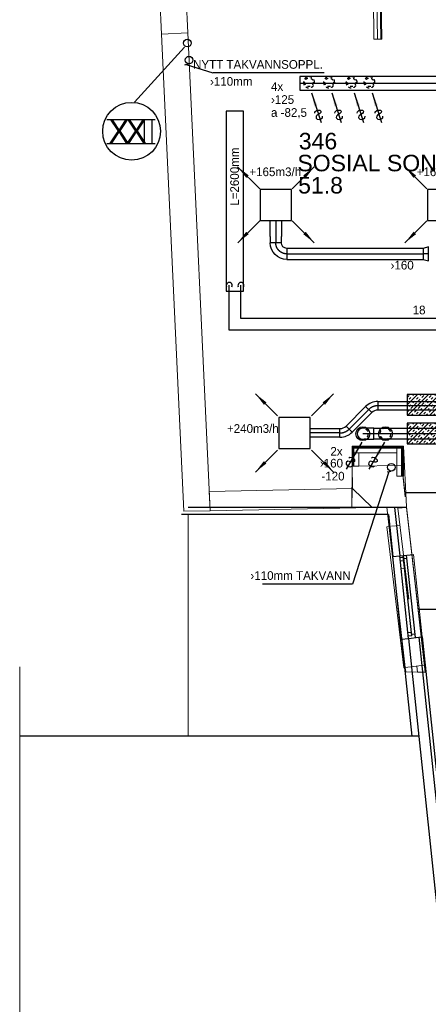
# Model space of a CAD drawing. Header units: millimetres. Extents: x 0 to 83130, y 0 to 57204.
# Tile 4 of 67: x 2911 to 8817, y 13789 to 28013. Entities that reach past the tile are written whole.
import ezdxf
from ezdxf.enums import TextEntityAlignment as Align

# ---------------------------------------------------------------- set-up
doc = ezdxf.new("R2010")
doc.units = ezdxf.units.MM
doc.header["$LTSCALE"] = 100
doc.header["$MEASUREMENT"] = 0
doc.header["$PDMODE"] = 1
for name, pattern in [('2V-CENT', [23, 20, -1.5, 0, -1.5]), ('V-GOMD', [0.8, 0.4, -0.4]), ('V-KU', [2, 1, 1])]:
    doc.linetypes.add(name, pattern=pattern)
doc.layers.get('0').update_dxf_attribs({"linetype": 'CONTINUOUS'})
for name, color, linetype in [('20603A200D001$0$832 Rominfo', 7, 'CONTINUOUS'), ('20603A200D001$0$A12-HEL1', 251, 'CONTINUOUS'), ('20603A200D001$0$A12-HEL3', 251, 'CONTINUOUS'), ('20603A200D001$0$A12-HEL4', 251, 'CONTINUOUS'), ('20603A200D001$0$A23-HEL1', 251, 'CONTINUOUS'), ('20603A200D001$0$A23-HEL3', 251, 'CONTINUOUS'), ('20603A200D001$0$A28-HEL2', 251, 'CONTINUOUS'), ('V060-', 3, 'CONTINUOUS'), ('V061-', 1, 'CONTINUOUS'), ('V070-', 3, 'CONTINUOUS'), ('V071-', 1, 'CONTINUOUS'), ('V090-', 2, 'CONTINUOUS'), ('V091', 1, 'CONTINUOUS'), ('V091-', 1, 'CONTINUOUS'), ('V110', 1, 'CONTINUOUS'), ('V110-', 6, 'CONTINUOUS'), ('V111', 1, 'CONTINUOUS'), ('V111-', 1, 'CONTINUOUS'), ('xref', 7, 'CONTINUOUS')]:
    doc.layers.add(name, color=color, linetype=linetype)
doc.layers.add('20603A200D001$0$A-WALL', color=7, linetype='CONTINUOUS', lineweight=13)
doc.styles.add('20603A200D001$0$Arial', font='arial.ttf', dxfattribs={"height": 238.125})
doc.styles.add('FISO', font='fiso')
doc.styles.add('ISO', font='ISO')
doc.styles.add('SIMPLEX', font='SIMPLEX')

# ---------------------------------------------------------------- blocks, each defined once
blk = doc.blocks.new('TAK_P', base_point=(16247.5, 22586.5))
for p, q in [((16248, 22587), (16247, 22587)), ((16247, 22587), (16247, 22586)), ((16248, 22586), (16248, 22587)), ((16247, 22586), (16248, 22586))]:
    blk.add_line(p, q)
blk = doc.blocks.new('V420', base_point=(455, 404.5))
blk.add_line((455, 404.5), (464, 404.5))
blk.add_solid([(455, 404.5), (459, 405), (459, 404)])
blk = doc.blocks.new('V421', base_point=(455.5, 404.5))
at = {"rotation": 180}
blk.add_blockref('V420', (464.5, 404.5), dxfattribs=at)
blk = doc.blocks.new('CIRC_P', base_point=(16254, 22587))
blk.add_circle((16254, 22587), 0.5)
blk = doc.blocks.new('V422', base_point=(16230, 22585))
blk.add_blockref('V420', (16230, 22585))
at = {"style": 'SIMPLEX'}
blk.add_text('s', height=4, rotation=90, dxfattribs=at).set_placement((16238, 22585), align=Align.CENTER)
blk = doc.blocks.new('CBOJ90_NB', base_point=(86107.402, 31352.24))
at = {"color": 0, "linetype": 'ByBlock'}
blk.add_line((86106.402, 31352.24), (86107.402, 31352.24), dxfattribs=at)
blk = doc.blocks.new('VUN')
at = {"color": 0}
blk.add_circle((0, 0), 0.5, dxfattribs=at)
blk = doc.blocks.new('CBOJ90_PB', base_point=(86107, 31352))
at = {"color": 0, "linetype": 'ByBlock'}
blk.add_arc((86106, 31353), 1, 270, 360, dxfattribs=at)
blk = doc.blocks.new('KBOJ90_PB', base_point=(86107, 31352))
at = {"color": 0, "linetype": 'ByBlock'}
for p, q in [((86106, 31352.5), (86106, 31351.5)), ((86106.5, 31353), (86107.5, 31353))]:
    blk.add_line(p, q, dxfattribs=at)
for radius in [1.5, 0.5]:
    blk.add_arc((86106, 31353), radius, 270, 360, dxfattribs=at)
blk = doc.blocks.new('3BOJ90_PB', base_point=(86107, 31352))
for p in [(86107, 31353), (86106, 31352)]:
    blk.add_point(p)
at = {"color": 1, "linetype": '2V-CENT'}
blk.add_blockref('CBOJ90_PB', (86107, 31352), dxfattribs=at)
at = {"color": 0, "linetype": 'ByBlock'}
blk.add_blockref('KBOJ90_PB', (86107, 31352), dxfattribs=at)
at = {"style": 'ISO', "flags": 3}
blk.add_attdef('0', (86107, 31352), '', height=1, dxfattribs=at)
blk = doc.blocks.new('CCDIMF_200X160X75', base_point=(3096, 30301))
at = {"color": 0, "linetype": 'ByBlock'}
blk.add_line((3058, 30301), (3133, 30301), dxfattribs=at)
blk = doc.blocks.new('KCDIMF_200X160X75', base_point=(3096, 30301))
at = {"color": 0, "linetype": 'ByBlock'}
for p, q in [((3058, 30201), (3058, 30401)), ((3058, 30401), (3133, 30381)), ((3133, 30381), (3133, 30221)), ((3133, 30221), (3058, 30201))]:
    blk.add_line(p, q, dxfattribs=at)
blk = doc.blocks.new('3CDIMF_200X160X75', base_point=(3096, 30301))
for p in [(3058, 30301), (3133, 30301)]:
    blk.add_point(p)
at = {"color": 0, "linetype": 'ByBlock'}
blk.add_blockref('KCDIMF_200X160X75', (3096, 30301), dxfattribs=at)
at = {"color": 1, "linetype": '2V-CENT'}
blk.add_blockref('CCDIMF_200X160X75', (3096, 30301), dxfattribs=at)
at = {"style": 'SIMPLEX', "flags": 3}
blk.add_attdef('0', (3096, 30301), '', height=1, dxfattribs=at)
blk = doc.blocks.new('K1A', base_point=(16237, 22591.5))
at = {"color": 0, "linetype": 'ByBlock'}
blk.add_line((16237, 22592), (16237, 22591), dxfattribs=at)
blk = doc.blocks.new('21A', base_point=(16237, 22591.5))
blk.add_point((16237, 22591.5))
at = {"color": 0, "linetype": 'ByBlock'}
blk.add_blockref('K1A', (16237, 22591.5), dxfattribs=at)
at = {"style": 'SIMPLEX', "flags": 3}
blk.add_attdef('0', (16237, 22591.5), '', height=1, dxfattribs=at)
blk = doc.blocks.new('CBOJ45_P', base_point=(16236.06, 22619.84))
at = {"color": 0, "linetype": 'ByBlock'}
blk.add_arc((16235.44, 22621.34, 0.69), 1.5, 270, 315, dxfattribs=at)
blk = doc.blocks.new('KBOJ45_P', base_point=(16236.06, 22619.84))
at = {"color": 0, "linetype": 'ByBlock'}
for p, q in [((16236.15, 22620.63), (16236.85, 22619.92)), ((16235.44, 22619.34, 0.69), (16235.44, 22620.34, 0.69))]:
    blk.add_line(p, q, dxfattribs=at)
for radius in [1, 2]:
    blk.add_arc((16235.44, 22621.34, 0.69), radius, 270, 315, dxfattribs=at)
blk = doc.blocks.new('3BOJ45_P', base_point=(16236.06, 22619.84))
for p in [(16235.44, 22619.84), (16236.5, 22620.28)]:
    blk.add_point(p)
at = {"color": 0, "linetype": 'ByBlock'}
blk.add_blockref('KBOJ45_P', (16236.06, 22619.84), dxfattribs=at)
at = {"color": 1, "linetype": '2V-CENT'}
blk.add_blockref('CBOJ45_P', (16236.06, 22619.84), dxfattribs=at)
at = {"style": 'ISO', "flags": 3}
blk.add_attdef('0', (16236.06, 22619.84), '', height=1, dxfattribs=at)
blk = doc.blocks.new('*X144')
at = {"color": 0}
for p, q in [((8510, 22034), (8661, 22184)), ((8510, 22087), (8512, 22088)), ((8512, 22141), (8538, 22168)), ((8520, 21884), (8820, 22184)), ((8538, 22115), (8565, 22141)), ((8591, 22168), (8608, 22184)), ((8591, 22062), (8618, 22088)), ((8618, 22035), (8644, 22062)), ((8644, 22115), (8671, 22141)), ((8671, 22088), (8697, 22115)), ((8679, 21884), (8979, 22184)), ((8697, 22168), (8714, 22184)), ((8724, 22141), (8750, 22168)), ((8724, 22035), (8750, 22062)), ((8777, 22088), (8803, 22115)), ((8803, 22062), (8830, 22088)), ((8830, 22141), (8857, 22168)), ((8838, 21884), (9138, 22184)), ((8857, 22115), (8883, 22141)), ((8910, 22168), (8926, 22184)), ((8910, 22062), (8936, 22088)), ((8936, 22035), (8963, 22062)), ((8963, 22115), (8989, 22141)), ((8989, 22088), (9016, 22115)), ((8997, 21884), (9297, 22184)), ((9016, 22168), (9032, 22184)), ((9042, 22141), (9069, 22168)), ((9042, 22035), (9069, 22062)), ((9095, 22088), (9122, 22115)), ((9122, 22062), (9148, 22088)), ((9148, 22141), (9175, 22168)), ((9156, 21884), (9456, 22184)), ((9175, 22115), (9201, 22141)), ((9228, 22168), (9244, 22184)), ((9228, 22062), (9254, 22088)), ((9254, 22035), (9281, 22062)), ((9281, 22115), (9307, 22141)), ((9307, 22088), (9334, 22115)), ((9316, 21884), (9616, 22184)), ((9334, 22168), (9350, 22184)), ((9360, 22141), (9387, 22168)), ((9360, 22035), (9387, 22062)), ((9413, 22088), (9440, 22115)), ((9440, 22062), (9466, 22088)), ((9466, 22141), (9493, 22168)), ((9475, 21884), (9775, 22184)), ((9493, 22115), (9519, 22141)), ((9546, 22168), (9563, 22184)), ((9546, 22062), (9572, 22088)), ((9572, 22035), (9599, 22062)), ((9599, 22115), (9625, 22141)), ((9625, 22088), (9652, 22115)), ((9634, 21884), (9934, 22184)), ((9652, 22168), (9669, 22184)), ((9679, 22141), (9705, 22168)), ((9679, 22035), (9705, 22062)), ((9732, 22088), (9758, 22115)), ((9758, 22062), (9785, 22088)), ((9785, 22141), (9811, 22168)), ((9793, 21884), (10093, 22184)), ((9811, 22115), (9838, 22141)), ((9864, 22168), (9881, 22184)), ((9864, 22062), (9891, 22088)), ((9891, 22035), (9917, 22062)), ((9917, 22115), (9944, 22141)), ((9944, 22088), (9970, 22115)), ((9952, 21884), (10252, 22184)), ((9970, 22168), (9987, 22184)), ((9997, 22141), (10023, 22168)), ((9997, 22035), (10023, 22062)), ((10050, 22088), (10076, 22115)), ((10076, 22062), (10103, 22088)), ((10103, 22141), (10129, 22168)), ((10111, 21884), (10411, 22184)), ((10129, 22115), (10156, 22141)), ((10182, 22168), (10199, 22184)), ((10182, 22062), (10209, 22088)), ((10209, 22035), (10235, 22062)), ((10235, 22115), (10262, 22141)), ((10262, 22088), (10288, 22115)), ((10270, 21884), (10510, 22125)), ((10288, 22168), (10305, 22184)), ((10315, 22141), (10341, 22168)), ((10315, 22035), (10341, 22062)), ((10368, 22088), (10394, 22115)), ((10394, 22062), (10421, 22088)), ((10421, 22141), (10448, 22168)), ((10448, 22115), (10474, 22141)), ((10501, 22168), (10510, 22178)), ((10501, 22062), (10510, 22072)), ((8510, 21981), (8512, 21982)), ((8512, 21929), (8538, 21956)), ((8538, 22009), (8565, 22035)), ((8565, 21982), (8591, 22009)), ((8618, 21929), (8644, 21956)), ((8644, 21903), (8671, 21929)), ((8671, 21982), (8697, 22009)), ((8697, 21956), (8724, 21982)), ((8750, 22009), (8777, 22035)), ((8750, 21903), (8777, 21929)), ((8803, 21956), (8830, 21982)), ((8830, 21929), (8857, 21956)), ((8857, 22009), (8883, 22035)), ((8883, 21982), (8910, 22009)), ((8936, 21929), (8963, 21956)), ((8963, 21903), (8989, 21929)), ((8989, 21982), (9016, 22009)), ((9016, 21956), (9042, 21982)), ((9069, 22009), (9095, 22035)), ((9069, 21903), (9095, 21929)), ((9122, 21956), (9148, 21982)), ((9148, 21929), (9175, 21956)), ((9175, 22009), (9201, 22035)), ((9201, 21982), (9228, 22009)), ((9254, 21929), (9281, 21956)), ((9281, 21903), (9307, 21929)), ((9307, 21982), (9334, 22009)), ((9334, 21956), (9360, 21982)), ((9387, 22009), (9413, 22035)), ((9387, 21903), (9413, 21929)), ((9440, 21956), (9466, 21982)), ((9466, 21929), (9493, 21956)), ((9493, 22009), (9519, 22035)), ((9519, 21982), (9546, 22009)), ((9572, 21929), (9599, 21956)), ((9599, 21903), (9625, 21929)), ((9625, 21982), (9652, 22009)), ((9652, 21956), (9679, 21982)), ((9705, 22009), (9732, 22035)), ((9705, 21903), (9732, 21929)), ((9758, 21956), (9785, 21982)), ((9785, 21929), (9811, 21956)), ((9811, 22009), (9838, 22035)), ((9838, 21982), (9864, 22009)), ((9891, 21929), (9917, 21956)), ((9917, 21903), (9944, 21929)), ((9944, 21982), (9970, 22009)), ((9970, 21956), (9997, 21982)), ((10023, 22009), (10050, 22035)), ((10023, 21903), (10050, 21929)), ((10076, 21956), (10103, 21982)), ((10103, 21929), (10129, 21956)), ((10129, 22009), (10156, 22035)), ((10156, 21982), (10182, 22009)), ((10209, 21929), (10235, 21956)), ((10235, 21903), (10262, 21929)), ((10262, 21982), (10288, 22009)), ((10288, 21956), (10315, 21982)), ((10341, 22009), (10368, 22035)), ((10341, 21903), (10368, 21929)), ((10394, 21956), (10421, 21982)), ((10421, 21929), (10448, 21956)), ((10429, 21884), (10510, 21966)), ((10448, 22009), (10474, 22035)), ((10474, 21982), (10501, 22009)), ((8573, 21884), (8591, 21903)), ((8785, 21884), (8803, 21903)), ((8891, 21884), (8910, 21903)), ((9103, 21884), (9122, 21903)), ((9209, 21884), (9228, 21903)), ((9422, 21884), (9440, 21903)), ((9528, 21884), (9546, 21903)), ((9740, 21884), (9758, 21903)), ((9846, 21884), (9864, 21903)), ((10058, 21884), (10076, 21903)), ((10164, 21884), (10182, 21903)), ((10376, 21884), (10394, 21903)), ((10482, 21884), (10501, 21903))]:
    blk.add_line(p, q, dxfattribs=at)
blk = doc.blocks.new('20603A200D001$0$VT- 41418 - VT--289399-P03')
at = {"layer": '20603A200D001$0$A-WALL'}
for p, q in [((23720, 18361), (23685, 18357)), ((23931, 16319), (23685, 18357)), ((23876, 18377), (23754, 18365)), ((23931, 16319), (23934, 16486)), ((23953, 16322), (23931, 16319))]:
    blk.add_line(p, q, dxfattribs=at)
blk = doc.blocks.new('20603A200D001$0$VT- 41418 - VT- 41418-289403-P03')
blk.add_blockref('20603A200D001$0$VT- 41418 - VT--289399-P03', (0, 0))
blk = doc.blocks.new('20603A200D001$0$VT- 521902 - VT- 2-320170-P03')
at = {"layer": '20603A200D001$0$A-WALL'}
for p, q in [((20697, 27891), (20563, 30709)), ((20812, 25493), (20811, 25498))]:
    blk.add_line(p, q, dxfattribs=at)
blk = doc.blocks.new('20603A200D001$0$VT- 521902 - VT--320163-P03')
at = {"layer": '20603A200D001$0$A-WALL'}
for p, q in [((20183, 30701), (20563, 30709)), ((20563, 30709), (20183, 30701)), ((20563, 30709), (20183, 30701)), ((20183, 30701), (20432, 25474)), ((20183, 30701), (20432, 25474)), ((20432, 25474), (20183, 30701)), ((20563, 30709), (20697, 27891)), ((20563, 30709), (20812, 25493)), ((20563, 30709), (20697, 27891)), ((20812, 25493), (20432, 25474)), ((20812, 25493), (20432, 25474)), ((20812, 25493), (20432, 25474)), ((20811, 25498), (20812, 25493)), ((20811, 25498), (20812, 25493))]:
    blk.add_line(p, q, dxfattribs=at)
blk = doc.blocks.new('20603A200D001$0$VT- 521902 - VT- 521902-320167-P03')
for name in ['20603A200D001$0$VT- 521902 - VT--320163-P03', '20603A200D001$0$VT- 521902 - VT- 2-320170-P03']:
    blk.add_blockref(name, (0, 0))
blk = doc.blocks.new('20603A200D001$0$VT- 524342 - VT- 2-320294-P03')
at = {"layer": '20603A200D001$0$A-WALL'}
blk.add_line((23184, 18909), (23191, 18909), dxfattribs=at)
blk = doc.blocks.new('20603A200D001$0$VT- 524342 - VT--320287-P03')
at = {"layer": '20603A200D001$0$A-WALL'}
for p, q in [((21120, 18868), (23191, 18909)), ((21133, 18589), (21120, 18868)), ((21120, 18868), (21133, 18589)), ((21120, 18868), (21133, 18589)), ((23184, 18909), (23191, 18909)), ((23184, 18909), (23191, 18909)), ((23477, 18634), (23191, 18909)), ((23477, 18634), (23191, 18909)), ((23191, 18909), (23477, 18634)), ((21133, 18589), (23477, 18634)), ((21133, 18589), (23477, 18634)), ((23477, 18634), (21133, 18589))]:
    blk.add_line(p, q, dxfattribs=at)
blk = doc.blocks.new('20603A200D001$0$VT- 524342 - VT- 524342-320291-P03')
for name in ['20603A200D001$0$VT- 524342 - VT--320287-P03', '20603A200D001$0$VT- 524342 - VT- 2-320294-P03']:
    blk.add_blockref(name, (0, 0))
blk = doc.blocks.new('20603A200D001$0$VT- 524473 - VT- 2-320303-P03')
at = {"layer": '20603A200D001$0$A-WALL'}
blk.add_line((23191, 18909), (23184, 19230), dxfattribs=at)
blk = doc.blocks.new('20603A200D001$0$VT- 524473 - VT- 524473-320300-P03')
at = {"layer": '20603A200D001$0$A-WALL', "lineweight": 50}
for p, q in [((23476, 18635), (23477, 18634)), ((23477, 18635), (23476, 18635)), ((23477, 18634), (23477, 18635))]:
    blk.add_line(p, q, dxfattribs=at)
blk.add_blockref('20603A200D001$0$VT- 524473 - VT- 2-320303-P03', (0, 0))
blk = doc.blocks.new('20603A200D001$0$VT- 524728 - VT- 2-320318-P03')
at = {"layer": '20603A200D001$0$A-WALL'}
blk.add_line((23188, 19230), (23902, 19244), dxfattribs=at)
blk = doc.blocks.new('20603A200D001$0$VT- 524728 - VT--320311-P03')
at = {"layer": '20603A200D001$0$A-WALL'}
for p, q in [((23184, 19230), (23183, 18629)), ((23184, 19230), (23902, 19244)), ((23188, 19230), (23902, 19244)), ((23188, 19230), (23902, 19244)), ((23902, 19244), (23940, 18907)), ((23954, 18788), (23902, 19244)), ((23940, 18907), (23902, 19244)), ((23183, 18629), (23184, 18909)), ((23183, 18629), (23184, 18909)), ((23941, 18897), (23954, 18788)), ((23954, 18788), (23941, 18897)), ((23970, 18645), (23183, 18629)), ((23970, 18645), (23183, 18629)), ((23970, 18645), (23183, 18629))]:
    blk.add_line(p, q, dxfattribs=at)
blk = doc.blocks.new('20603A200D001$0$VT- 524728 - VT- 524728-320315-P03')
for name in ['20603A200D001$0$VT- 524728 - VT--320311-P03', '20603A200D001$0$VT- 524728 - VT- 2-320318-P03']:
    blk.add_blockref(name, (0, 0))
blk = doc.blocks.new('20603A200D001$0$VT- 524965 - VT- 2-320327-P03')
at = {"layer": '20603A200D001$0$A-WALL'}
for p, q in [((23902, 19244), (23940, 18907)), ((23941, 18897), (23954, 18788))]:
    blk.add_line(p, q, dxfattribs=at)
blk = doc.blocks.new('20603A200D001$0$VT- 524965 - VT--320320-P03')
at = {"layer": '20603A200D001$0$A-WALL'}
for p, q in [((23970, 18645), (23689, 18639)), ((23689, 18639), (23952, 16325)), ((23970, 18645), (23722, 18640)), ((23722, 18640), (23722, 18637)), ((23722, 18637), (23971, 18637)), ((23970, 18645), (23971, 18637)), ((23970, 18645), (24230, 16357)), ((23846, 18626), (23971, 18633)), ((23846, 18626), (24003, 17313)), ((23971, 18633), (24242, 16256)), ((23899, 17753), (23950, 17759)), ((23952, 16325), (24230, 16357)), ((23960, 16259), (23952, 16325)), ((24130, 16257), (23960, 16259)), ((24130, 16257), (24120, 16344)), ((24130, 16257), (24242, 16256))]:
    blk.add_line(p, q, dxfattribs=at)
blk = doc.blocks.new('20603A200D001$0$VT- 524965 - VT- 524965-320324-P03')
for name in ['20603A200D001$0$VT- 524965 - VT- 2-320327-P03', '20603A200D001$0$VT- 524965 - VT--320320-P03']:
    blk.add_blockref(name, (0, 0))
blk = doc.blocks.new('20603A200D001$0$VT- 725577 - VT--328500-P03')
at = {"layer": '20603A200D001$0$A-WALL'}
for p, q in [((23900, 19494), (23830, 19494)), ((23900, 19494), (23830, 19494)), ((23830, 19494), (23830, 19089)), ((23830, 19494), (23830, 19089)), ((23830, 19089), (23830, 19494)), ((23830, 19494), (23900, 19494)), ((23913, 19507), (23900, 19507)), ((23913, 19507), (23900, 19507)), ((23900, 19507), (23900, 19089)), ((23900, 19507), (23900, 19089)), ((23900, 19089), (23900, 19507)), ((23900, 19507), (23913, 19507)), ((23900, 19089), (23900, 19494)), ((23900, 19089), (23900, 19494)), ((23900, 19494), (23900, 19089)), ((23926, 19520), (23913, 19520)), ((23913, 19520), (23913, 19089)), ((23913, 19520), (23913, 19089)), ((23913, 19089), (23913, 19520)), ((23913, 19089), (23913, 19507)), ((23913, 19089), (23913, 19507)), ((23913, 19507), (23913, 19089)), ((23926, 19089), (23926, 19520)), ((23830, 19089), (23900, 19089)), ((23830, 19089), (23900, 19089)), ((23900, 19089), (23830, 19089)), ((23900, 19089), (23913, 19089)), ((23900, 19089), (23913, 19089)), ((23913, 19089), (23900, 19089)), ((23913, 19089), (23926, 19089)), ((23913, 19089), (23926, 19089)), ((23926, 19089), (23913, 19089))]:
    blk.add_line(p, q, dxfattribs=at)
blk = doc.blocks.new('20603A200D001$0$VT- 725577 - VT- 725577-328504-P03')
blk.add_blockref('20603A200D001$0$VT- 725577 - VT--328500-P03', (0, 0))
blk = doc.blocks.new('20603A200D001$0$VT- 725860 - VT- 2-328516-P03')
at = {"layer": '20603A200D001$0$A-WALL'}
blk.add_line((23926, 19520), (23184, 19520), dxfattribs=at)
blk = doc.blocks.new('20603A200D001$0$VT- 725860 - VT--328509-P03')
at = {"layer": '20603A200D001$0$A-WALL'}
for p, q in [((23184, 19507), (23184, 19520)), ((23184, 19520), (23184, 19509)), ((23184, 19509), (23184, 19520)), ((23184, 19520), (23913, 19520)), ((23184, 19520), (23184, 19507)), ((23184, 19520), (23184, 19507)), ((23184, 19507), (23184, 19520)), ((23184, 19520), (23184, 19507)), ((23913, 19520), (23184, 19520)), ((23913, 19520), (23184, 19520)), ((23184, 19507), (23913, 19507)), ((23184, 19507), (23913, 19507)), ((23184, 19507), (23184, 19507)), ((23913, 19507), (23184, 19507)), ((23184, 19507), (23184, 19507)), ((23900, 19507), (23197, 19507)), ((23900, 19507), (23197, 19507)), ((23197, 19494), (23197, 19507)), ((23197, 19507), (23900, 19507)), ((23197, 19507), (23197, 19494)), ((23197, 19507), (23197, 19494)), ((23900, 19494), (23197, 19494)), ((23197, 19494), (23900, 19494)), ((23197, 19494), (23900, 19494)), ((23830, 19494), (23210, 19494)), ((23830, 19494), (23210, 19494)), ((23210, 19424), (23210, 19494)), ((23210, 19494), (23830, 19494)), ((23210, 19494), (23210, 19424)), ((23210, 19494), (23210, 19424)), ((23830, 19424), (23830, 19494)), ((23830, 19424), (23830, 19494)), ((23830, 19494), (23830, 19424)), ((23900, 19494), (23900, 19507)), ((23900, 19494), (23900, 19507)), ((23900, 19507), (23900, 19494)), ((23913, 19520), (23913, 19507)), ((23913, 19507), (23913, 19520)), ((23913, 19507), (23913, 19520)), ((23830, 19424), (23210, 19424)), ((23210, 19424), (23830, 19424)), ((23210, 19424), (23830, 19424))]:
    blk.add_line(p, q, dxfattribs=at)
blk = doc.blocks.new('20603A200D001$0$VT- 725860 - VT- 725860-328513-P03')
for name in ['20603A200D001$0$VT- 725860 - VT- 2-328516-P03', '20603A200D001$0$VT- 725860 - VT--328509-P03']:
    blk.add_blockref(name, (0, 0))
blk = doc.blocks.new('20603A200D001$0$VT- 726147 - VT- 2-328525-P03')
at = {"layer": '20603A200D001$0$A-WALL'}
blk.add_line((23184, 19230), (23184, 19089), dxfattribs=at)
blk = doc.blocks.new('20603A200D001$0$VT- 726147 - VT--328518-P03')
at = {"layer": '20603A200D001$0$A-WALL'}
for p, q in [((23188, 19230), (23184, 19509)), ((23184, 19509), (23197, 19509)), ((23184, 19509), (23184, 19230)), ((23184, 19509), (23184, 19230)), ((23184, 19230), (23184, 19509)), ((23184, 19509), (23184, 19509)), ((23184, 19509), (23188, 19230)), ((23184, 19509), (23184, 19509)), ((23197, 19509), (23184, 19509)), ((23197, 19509), (23184, 19509)), ((23197, 19509), (23197, 19230)), ((23197, 19230), (23197, 19509)), ((23197, 19230), (23197, 19509)), ((23210, 19496), (23197, 19496)), ((23210, 19496), (23197, 19496)), ((23197, 19230), (23197, 19496)), ((23197, 19496), (23210, 19496)), ((23197, 19496), (23197, 19230)), ((23197, 19496), (23197, 19230)), ((23210, 19230), (23210, 19496)), ((23210, 19230), (23210, 19496)), ((23210, 19496), (23210, 19230)), ((23280, 19426), (23210, 19426)), ((23280, 19426), (23210, 19426)), ((23210, 19230), (23210, 19426)), ((23210, 19426), (23280, 19426)), ((23210, 19426), (23210, 19230)), ((23210, 19426), (23210, 19230)), ((23280, 19232), (23280, 19426)), ((23280, 19232), (23280, 19426)), ((23280, 19426), (23280, 19232)), ((23184, 19230), (23197, 19230)), ((23184, 19230), (23188, 19230)), ((23188, 19230), (23184, 19230)), ((23188, 19230), (23197, 19230)), ((23197, 19230), (23188, 19230)), ((23210, 19230), (23197, 19230)), ((23197, 19230), (23210, 19230)), ((23197, 19230), (23210, 19230)), ((23280, 19232), (23210, 19230)), ((23210, 19230), (23280, 19232)), ((23210, 19230), (23280, 19232))]:
    blk.add_line(p, q, dxfattribs=at)
blk = doc.blocks.new('20603A200D001$0$VT- 726147 - VT- 726147-328522-P03')
for name in ['20603A200D001$0$VT- 726147 - VT--328518-P03', '20603A200D001$0$VT- 726147 - VT- 2-328525-P03']:
    blk.add_blockref(name, (0, 0))
blk = doc.blocks.new('20603A200D001')
at = {"layer": '20603A200D001$0$A-WALL'}
for p, q in [((23453, 37607), (23600, 25400)), ((23466, 37607), (23613, 25400)), ((23550, 25400), (23403, 37544)), ((23468, 28051), (23500, 25400)), ((20432, 25474), (20753, 18581)), ((21133, 18589), (20812, 25493)), ((23500, 25400), (23613, 25400)), ((23926, 19520), (23970, 18645)), ((21133, 18589), (21120, 18868)), ((21120, 18868), (21133, 18589)), ((20753, 18581), (21133, 18589)), ((20753, 18581), (21133, 18589)), ((21133, 18589), (20753, 18581))]:
    blk.add_line(p, q, dxfattribs=at)
at = {"layer": '20603A200D001$0$A12-HEL1', "color": 7, "linetype": 'Continuous', "lineweight": 0}
for points in [[(20815, 18533), (20815, 15333)], [(24073, 17958), (24199, 16765)], [(18381, 9647), (18381, 16333)]]:
    blk.add_lwpolyline(points, dxfattribs=at)
at = {"layer": '20603A200D001$0$A12-HEL3', "color": 7}
for points in [[(24023, 17953), (24073, 17958)], [(24149, 16760), (24199, 16765)], [(24199, 16765), (25524, 4222)], [(24149, 15333), (18381, 15333)]]:
    blk.add_lwpolyline(points, dxfattribs=at)
at = {"layer": '20603A200D001$0$A12-HEL4', "color": 7}
for points in [[(23800, 18633), (20815, 18633)], [(23800, 18633), (23874, 17937)], [(23874, 17937), (24023, 17953)], [(24000, 16744), (24149, 16760)], [(24000, 16744), (25351, 3963)], [(24149, 16760), (25480, 4170)]]:
    blk.add_lwpolyline(points, dxfattribs=at)
at = {"layer": '20603A200D001$0$A23-HEL1', "color": 7}
for points in [[(23901, 16734), (23775, 17927)], [(24000, 16744), (23874, 17937)], [(24047, 16779), (23924, 17943)], [(24100, 16755), (23973, 17948)], [(23927, 17913), (23877, 17908)], [(23932, 17863), (23882, 17858)], [(23979, 17898), (23929, 17893)], [(24041, 16829), (23992, 16824)], [(24094, 16804), (24045, 16799)], [(24047, 16779), (23997, 16774)]]:
    blk.add_lwpolyline(points, dxfattribs=at)
at = {"layer": '20603A200D001$0$A23-HEL3', "color": 7}
for points in [[(23710, 18533), (20720, 18533)], [(23710, 18533), (23775, 17927)], [(23775, 17927), (23874, 17937)], [(23901, 16734), (24000, 16744)], [(23901, 16734), (24049, 15333)]]:
    blk.add_lwpolyline(points, dxfattribs=at)
at = {"layer": '20603A200D001$0$A28-HEL2', "color": 7}
for points in [[(25550, 18848), (23949, 18848)], [(25756, 17161), (24154, 17161)]]:
    blk.add_lwpolyline(points, dxfattribs=at)
at = {"layer": '20603A200D001$0$A-WALL'}
for name in ['20603A200D001$0$VT- 521902 - VT- 521902-320167-P03', '20603A200D001$0$VT- 725860 - VT- 725860-328513-P03', '20603A200D001$0$VT- 726147 - VT- 726147-328522-P03', '20603A200D001$0$VT- 725577 - VT- 725577-328504-P03', '20603A200D001$0$VT- 524728 - VT- 524728-320315-P03', '20603A200D001$0$VT- 524473 - VT- 524473-320300-P03', '20603A200D001$0$VT- 524965 - VT- 524965-320324-P03', '20603A200D001$0$VT- 524342 - VT- 524342-320291-P03', '20603A200D001$0$VT- 41418 - VT- 41418-289403-P03']:
    blk.add_blockref(name, (0, 0), dxfattribs=at)
at = {"layer": '20603A200D001$0$832 Rominfo', "style": '20603A200D001$0$Arial'}
for s, height, p in [('346', 238.1, (22415, 23809)), ('SOSIAL SONE', 238.12, (22394, 23492)), ('51.8', 238.1, (22405, 23171))]:
    blk.add_text(s, height=height, dxfattribs=at).set_placement(p)

msp = doc.modelspace()

# ---------------------------------------------------------------- linework, layer by layer
at = {"layer": 'V060-', "linetype": 'Continuous'}
for p, q in [((9588.21, 27193.94), (6960.18, 27193.94)), ((6960.18, 26993.94), (9588.21, 26993.94)), ((6532.74, 24880.72), (6532.74, 25109.85)), ((6692.74, 25109.85), (6692.74, 24880.72)), ((6532.74, 24880.72), (6532.74, 24789.03)), ((6692.74, 24789.03), (6692.74, 24880.72)), ((8743.18, 24709.03), (6772.74, 24709.03)), ((6772.74, 24549.03), (8743.18, 24549.03)), ((8087.16, 22498, 149.81), (12351.43, 22498, 149.81)), ((7628.39, 22142.11, 64), (7911.23, 22424.95, 64)), ((7999.62, 22336.57, 64), (7716.78, 22053.72, 64)), ((12351.43, 22373, 149.81), (8087.16, 22373, 149.81)), ((7108.25, 22105.71, -171), (7540.71, 22105.92, 64.68)), ((8028.55, 22111.8, -171), (14225.62, 22111.8, -171)), ((7540.71, 21980.92, 64.68), (7108.25, 21980.71, -171)), ((14225.62, 21951.8, -171), (8030.28, 21951.8, -171))]:
    msp.add_line(p, q, dxfattribs=at)
at = {"layer": 'V060-', "color": 1, "linetype": '2V-CENT'}
for p, q in [((6960.18, 27093.94), (9588.21, 27093.94)), ((6612.74, 25109.85), (6612.74, 24880.72)), ((6612.74, 24880.72), (6612.74, 24789.03)), ((6772.74, 24629.03), (8743.18, 24629.03)), ((7955.43, 22380.76, 64), (7672.58, 22097.92, 64)), ((12351.43, 22435.5, 149.81), (8087.16, 22435.5, 149.81)), ((7540.71, 22043.42, 64.68), (7108.25, 22043.21, -171)), ((14225.62, 22031.8, -171), (8030.28, 22031.8, -171))]:
    msp.add_line(p, q, dxfattribs=at)
at = {"layer": 'V060-', "linetype": 'ByBlock'}
for p, q in [((8030.28, 22111.73, -11), (7870.28, 22111.73, -11)), ((8030.28, 21951.73, -11), (8030.28, 22111.73, -11)), ((7870.28, 21951.73, -11), (8030.28, 21951.73, -11))]:
    msp.add_line(p, q, dxfattribs=at)
at = {"layer": 'V060-', "color": 1}
for points in [[(8510.39, 22298.65), (10510.39, 22298.65), (10510.39, 22598.65), (8510.39, 22598.65)], [(8510.39, 21884.36), (10510.39, 21884.36), (10510.39, 22184.36), (8510.39, 22184.36)]]:
    msp.add_lwpolyline(points, close=True, dxfattribs=at)
at = {"layer": 'V060-', "linetype": 'V-GOMD'}
for centre in [(7092.22, 27108.04), (7383.5, 27108.04), (7707.14, 27108.04), (7966.06, 27108.04)]:
    msp.add_circle(centre, 62.5, dxfattribs=at)
at = {"layer": 'V060-', "linetype": 'ByBlock'}
msp.add_arc((7870.28, 22031.73, -11), 80, 89.99993, 269.99993, dxfattribs=at)
at = {"layer": 'V060-', "linetype": 'V-GOMD'}
for centre, start, end in [((7870.28, 22031.73, -11), 269.99993, 449.99993), ((8196.9, 22031.73, -11), 89.99993, 269.99993), ((8196.9, 22031.73, -11), 269.99993, 449.99993)]:
    msp.add_arc(centre, 80, start, end, dxfattribs=at)
at = {"layer": 'V070-', "linetype": 'V-GOMD'}
for centre, start, end in [((7092.22, 27108.04), 0.00007, 180.00007), ((7383.5, 27108.04), 0.00007, 180.00007), ((7707.14, 27108.04), 0.00007, 180.00007), ((7966.06, 27108.04), 0.00007, 180.00007), ((7092.22, 27108.04), 180.00007, 360.00007), ((7383.5, 27108.04), 180.00007, 360.00007), ((7707.14, 27108.04), 180.00007, 360.00007), ((7966.06, 27108.04), 180.00007, 360.00007)]:
    msp.add_arc(centre, 80, start, end, dxfattribs=at)
at = {"layer": 'V091'}
msp.add_line((4570.88, 26819.5), (5291.23, 27617.79), dxfattribs=at)
at = {"layer": 'V091', "color": 3}
for p, q in [((4168.32, 26573.07), (4867.22, 26573.07)), ((4709.6, 26573.07), (4709.6, 26222.63)), ((4823.3, 26573.07), (4823.3, 26222.63)), ((4168.32, 26222.63), (4867.22, 26222.63))]:
    msp.add_line(p, q, dxfattribs=at)
at = {"layer": 'V091', "color": 1}
msp.add_circle((4529.18, 26400.13), 418.02, dxfattribs=at)
at = {"layer": 'V091-'}
for p, q in [((5342.83, 27368.92), (5294.05, 27357.94)), ((5318.44, 27363.43), (5703.07, 27246.67)), ((7309.38, 27243.76), (5709.32, 27243.76)), ((8248.53, 21482.77), (7720.07, 19860.47)), ((8272.99, 21487.95), (8224.07, 21477.59)), ((7720.07, 19860.47), (6420.61, 19860.47))]:
    msp.add_line(p, q, dxfattribs=at)
at = {"layer": 'V110'}
msp.add_lwpolyline([(6145.85, 24091.74), (6145.85, 26691.74), (5895.85, 26691.74), (5895.85, 24091.74)], close=True, dxfattribs=at)
at = {"layer": 'V110-', "linetype": 'V-KU'}
for p, q in [((5939.59, 23527.84), (5939.59, 24179.19)), ((6108.89, 23697.14), (6108.89, 24179.19)), ((9509.48, 23697.14), (6108.89, 23697.14)), ((10100.59, 23527.84), (5939.59, 23527.84))]:
    msp.add_line(p, q, dxfattribs=at)
at = {"layer": 'V110-', "color": 1}
for centre in [(5939.59, 24172.94), (6108.89, 24172.94)]:
    msp.add_arc(centre, 43.61, 335.410729, 564.589271, dxfattribs=at)

# ---------------------------------------------------------------- block references
at = {"layer": 'V060-', "linetype": 'Continuous'}
for name, p, xscale, yscale, zscale in [('21A', (6959.8, 27093.94), -200.0000000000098, 200.0000000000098, 200.0000000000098), ('3BOJ90_PB', (6612.74, 24629.03), -160, 160, 160), ('3BOJ45_P', (7617.67, 22043, 64), 125, 125, 125)]:
    msp.add_blockref(name, p, dxfattribs=dict(at, xscale=xscale, yscale=yscale, zscale=zscale))
at = {"layer": 'V060-', "linetype": 'Continuous', "xscale": -1}
msp.add_blockref('3CDIMF_200X160X75', (8781.18, 24629.03), dxfattribs=at)
at = {"layer": 'V060-', "linetype": 'Continuous', "xscale": 125, "yscale": 125, "zscale": 125, "rotation": 180}
msp.add_blockref('3BOJ45_P', (8009.5, 22435.5, 64), dxfattribs=at)
at = {"layer": 'V060-', "color": 1}
for p in [(0, 414.3), (0, 0)]:
    msp.add_blockref('*X144', p, dxfattribs=at)
at = {"layer": 'V060-', "color": 1, "linetype": '2V-CENT', "xscale": 160, "yscale": 160, "zscale": 160, "rotation": 180}
msp.add_blockref('CBOJ90_NB', (7870.28, 22031.73, -11), dxfattribs=at)
at = {"layer": 'V070-'}
for name, p, xscale, yscale, zscale, rotation in [('V422', (7130.26, 26957.72), -50, 50, 50, 107.6169846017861), ('V422', (7421.54, 26957.72), -50, 50, 50, 107.6169846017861), ('V422', (7745.18, 26957.72), -50, 50, 50, 107.6169846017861), ('V422', (8004.1, 26957.72), -50, 50, 50, 107.6169846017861), ('V421', (6379.63, 25568.93), -50, 50, 50, 315), ('V421', (6850.78, 25569.1), -50, 50, 50, 225), ('V421', (8797.62, 25568.93), -50, 50, 50, 315), ('TAK_P', (6612.74, 25334.85), 450, 450, 450, 90), ('TAK_P', (9030.72, 25334.85), 450, 450, 450, 90), ('V421', (6379.8, 25107.88), -50, 50, 50, 44.99999999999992), ('V421', (6850.94, 25108.05), -50, 50, 50, 135), ('V421', (8797.79, 25107.88), -50, 50, 50, 44.99999999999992), ('V421', (6636.01, 22290.58, -171), 50, 50, 50, 135), ('V421', (7130.62, 22290.46, -171), 50, 50, 50, 45), ('TAK_P', (6883.25, 22043.21, -171), 450, 450, 450, 90), ('CIRC_P', (7870.28, 22031.73, -11), 200, 200, 200, 90), ('CIRC_P', (8196.9, 22031.73, -11), 200, 200, 200, 90), ('V422', (7856.35, 21910.4), -50, 50, 50, 60.00000000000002), ('V422', (8182.97, 21910.4), -50, 50, 50, 60.00000000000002), ('V421', (6635.88, 21795.97, -171), 50, 50, 50, 225), ('V421', (7130.5, 21795.84, -171), 50, 50, 50, 315)]:
    msp.add_blockref(name, p, dxfattribs=dict(at, xscale=xscale, yscale=yscale, zscale=zscale, rotation=rotation))
at = {"layer": 'V090-', "color": 1, "xscale": 110, "yscale": 110, "zscale": 110, "rotation": 270}
for p in [(5334.22, 27675), (5358.59, 27428.23)]:
    msp.add_blockref('VUN', p, dxfattribs=at)
at = {"layer": 'V090-', "color": 1, "xscale": 110, "yscale": 110, "zscale": 110}
msp.add_blockref('VUN', (8282.73, 21547.79), dxfattribs=at)
at = {"layer": 'xref'}
msp.add_blockref('20603A200D001', (-15469.5, 2330.58), dxfattribs=at)

# ---------------------------------------------------------------- texts
at = {"layer": 'V061-', "color": 1, "style": 'FISO'}
msp.add_text('›160', height=125, dxfattribs=at).set_placement((8271.36, 24404.28))
at = {"layer": 'V071-', "color": 1, "style": 'FISO'}
for s, p in [('4x', (6543.23, 26984.2)), ('›125', (6543.23, 26796.7)), ('a -82,5', (6543.23, 26609.2)), ('+165m3/h', (6230.66, 25752.49)), ('+165m3/h', (8648.64, 25752.49)), ('+240m3/h', (5906.99, 22044, -171)), ('2x', (7401.47, 21714.37)), ('›160', (7249.56, 21543.56)), ('-120', (7272.02, 21356.06))]:
    msp.add_text(s, height=125, dxfattribs=at).set_placement(p)
at = {"layer": 'V091', "color": 3, "style": 'FISO'}
for p in [(4190.58, 26223.09), (4440.13, 26223.09)]:
    msp.add_text('X', height=350, dxfattribs=at).set_placement(p)
at = {"layer": 'V091-', "color": 1, "style": 'FISO'}
for s, p in [('NYTT TAKVANNSOPPL.', (7293.41, 27303.76)), ('›110mm', (6274.84, 27058.76)), ('›110mm TAKVANN', (7695.07, 19920.47))]:
    msp.add_text(s, height=125, dxfattribs=at).set_placement(p, align=Align.RIGHT)
at = {"layer": 'V111', "color": 1, "style": 'FISO'}
msp.add_text('L=2600mm', height=125, rotation=90, dxfattribs=at).set_placement((6079.17, 25324.53))
at = {"layer": 'V111-', "color": 1, "style": 'FISO'}
msp.add_text('18', height=125, dxfattribs=at).set_placement((8590.31, 23755.91))

doc.saveas('drawing.dxf')
